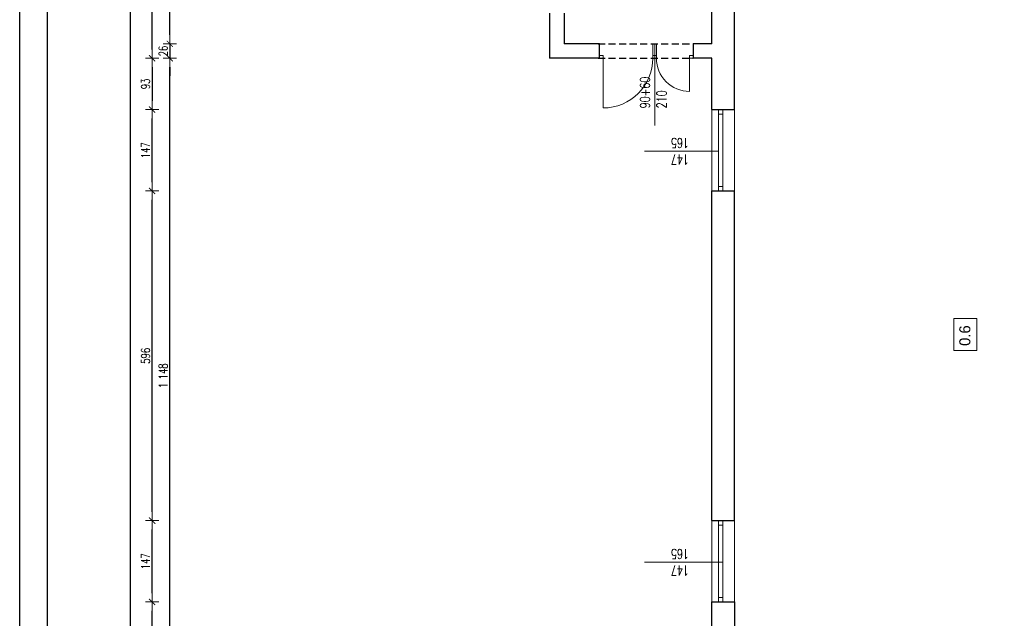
# Model space of a CAD drawing. Header units: millimetres. Extents: x -2948 to 78628, y 64669 to 215420.
# Tile 83 of 256: x 55144 to 56924, y 88868 to 89950. Entities that reach past the tile are written whole.
import ezdxf

# ---------------------------------------------------------------- set-up
doc = ezdxf.new("R2010")
doc.units = ezdxf.units.MM
doc.linetypes.add('HIDDEN', pattern=[9.525, 6.35, -3.175])
for name, color, linetype, lineweight in [('1_OPIS_OKNA', 60, 'Continuous', 13), ('NOWE SCIANY', 3, 'Continuous', 13), ('OPIS', 2, 'Continuous', 13), ('pomiwszczenia', 95, 'Continuous', 20), ('POMOC', 1, 'Continuous', 13), ('STOLARKA', 3, 'Continuous', 13), ('stolarka opis', 60, 'Continuous', 13), ('WYMIAR', 5, 'Continuous', 13), ('ŚCIANY', 7, 'Continuous', 30)]:
    doc.layers.add(name, color=color, linetype=linetype, lineweight=lineweight)
doc.layers.add('FORMATKA', color=7, linetype='Continuous')
doc.layers.add('pomocnicza', color=4, linetype='Continuous')
doc.styles.add('style2', font='romans.shx', dxfattribs={"width": 0.7})
doc.dimstyles.new('100', dxfattribs={"dimscale": 80, "dimtxt": 0.2, "dimasz": 0.2, "dimexe": 1.25, "dimexo": 0.625, "dimgap": 0.05, "dimtad": 1, "dimdec": 0, "dimdsep": 46, "dimlunit": 6, "dimtxsty": 'style2', "dimblk1": 'TICK', "dimblk2": 'TICK', "dimsah": 1, "dimcen": 0.2, "dimse1": 1, "dimse2": 1, "dimclrd": 256, "dimclrt": 2, "dimadec": 0, "dimazin": 0, "dimtfac": 1, "dimtdec": 0, "dimtix": 1, "dimtmove": 1, "dimatfit": 0, "dimldrblk": 'DOTSMALL', "dimfxl": 1, "dimtolj": 1, "dimtzin": 0, "dimarcsym": 0})

# ---------------------------------------------------------------- blocks, each defined once
blk = doc.blocks.new('TICK')
at = {"color": 5}
for p, q in [((-1, 0), (1, 0)), ((0, -0.75), (0, 0.75))]:
    blk.add_line(p, q, dxfattribs=at)
at = {"const_width": 0.1}
blk.add_lwpolyline([(-0.35, -0.35), (0.35, 0.35)], dxfattribs=at)
blk = doc.blocks.new('*D1293')
at = {"layer": 'Defpoints', "color": 0, "ltscale": 2, "transparency": 16777216}
for p in [(56102.3, 89875.3), (56395.3, 88239.4), (56102.3, 88014.6)]:
    blk.add_point(p, dxfattribs=at)
at = {"layer": 'WYMIAR', "lineweight": -2, "ltscale": 2, "transparency": 16777216}
blk.add_line((56379.3, 88014.6), (56118.3, 88014.6), dxfattribs=at)
at = {"layer": 'WYMIAR', "lineweight": -2, "ltscale": 2, "transparency": 16777216, "xscale": 16, "yscale": 16, "zscale": 16, "rotation": 180}
blk.add_blockref('TICK', (56102.3, 88014.6), dxfattribs=at)
at = {"layer": 'WYMIAR', "lineweight": -2, "ltscale": 2, "transparency": 16777216, "xscale": 16, "yscale": 16, "zscale": 16}
blk.add_blockref('TICK', (56395.3, 88014.6), dxfattribs=at)
at = {"layer": 'WYMIAR', "color": 2, "ltscale": 2, "transparency": 16777216, "insert": (56248.8, 88002.6), "char_height": 16, "attachment_point": 5, "rotation": 180, "style": 'style2'}
blk.add_mtext('\\A1;293', dxfattribs=at)
blk = doc.blocks.new('_DotSmall')
at = {"layer": 'OPIS', "color": 0, "const_width": 0.5}
blk.add_lwpolyline([(-0.0625, 0, 1), (0.0625, 0, 1)], format="xyb", close=True, dxfattribs=at)
blk = doc.blocks.new('*D1307')
at = {"layer": 'Defpoints', "color": 0, "ltscale": 2, "transparency": 16777216}
for p in [(56037.6, 89880.2), (55383.6, 89787.2), (56351.1, 89787.2)]:
    blk.add_point(p, dxfattribs=at)
at = {"layer": 'WYMIAR', "lineweight": -2, "ltscale": 2, "transparency": 16777216}
blk.add_line((55383.6, 89864.2), (55383.6, 89803.2), dxfattribs=at)
at = {"layer": 'WYMIAR', "lineweight": -2, "ltscale": 2, "transparency": 16777216, "xscale": 16, "yscale": 16, "zscale": 16}
for p, rotation in [((55383.6, 89880.2), 90), ((55383.6, 89787.2), 270)]:
    blk.add_blockref('TICK', p, dxfattribs=dict(at, rotation=rotation))
at = {"layer": 'WYMIAR', "color": 2, "ltscale": 2, "transparency": 16777216, "insert": (55371.6, 89833.7), "char_height": 16, "attachment_point": 5, "rotation": 90, "style": 'style2'}
blk.add_mtext('\\A1;93', dxfattribs=at)
blk = doc.blocks.new('*D1318')
at = {"layer": 'Defpoints', "color": 0, "ltscale": 2, "transparency": 16777216}
for p in [(55383.6, 90698.2), (56037.6, 90698.2), (56037.6, 89880.2)]:
    blk.add_point(p, dxfattribs=at)
at = {"layer": 'WYMIAR', "lineweight": -2, "ltscale": 2, "transparency": 16777216}
blk.add_line((55383.6, 89896.2), (55383.6, 90682.2), dxfattribs=at)
at = {"layer": 'WYMIAR', "lineweight": -2, "ltscale": 2, "transparency": 16777216, "xscale": 16, "yscale": 16, "zscale": 16}
for p, rotation in [((55383.6, 90698.2), 90), ((55383.6, 89880.2), 270)]:
    blk.add_blockref('TICK', p, dxfattribs=dict(at, rotation=rotation))
at = {"layer": 'WYMIAR', "color": 2, "ltscale": 2, "transparency": 16777216, "insert": (55371.6, 90289.2), "char_height": 16, "attachment_point": 5, "rotation": 90, "style": 'style2'}
blk.add_mtext('\\A1;818', dxfattribs=at)
blk = doc.blocks.new('*D1319')
at = {"layer": 'Defpoints', "color": 0, "ltscale": 2, "transparency": 16777216}
for p in [(55383.6, 89044.2), (56330.6, 89044.2), (56330.6, 88897.2)]:
    blk.add_point(p, dxfattribs=at)
at = {"layer": 'WYMIAR', "lineweight": -2, "ltscale": 2, "transparency": 16777216}
blk.add_line((55383.6, 88913.2), (55383.6, 89028.2), dxfattribs=at)
at = {"layer": 'WYMIAR', "lineweight": -2, "ltscale": 2, "transparency": 16777216, "xscale": 16, "yscale": 16, "zscale": 16}
for p, rotation in [((55383.6, 89044.2), 90), ((55383.6, 88897.2), 270)]:
    blk.add_blockref('TICK', p, dxfattribs=dict(at, rotation=rotation))
at = {"layer": 'WYMIAR', "color": 2, "ltscale": 2, "transparency": 16777216, "insert": (55371.6, 88970.7), "char_height": 16, "attachment_point": 5, "rotation": 90, "style": 'style2'}
blk.add_mtext('\\A1;147', dxfattribs=at)
blk = doc.blocks.new('*D1320')
at = {"layer": 'Defpoints', "color": 0, "ltscale": 2, "transparency": 16777216}
for p in [(55383.6, 89640.2), (56330.6, 89640.2), (56330.6, 89044.2)]:
    blk.add_point(p, dxfattribs=at)
at = {"layer": 'WYMIAR', "lineweight": -2, "ltscale": 2, "transparency": 16777216}
blk.add_line((55383.6, 89060.2), (55383.6, 89624.2), dxfattribs=at)
at = {"layer": 'WYMIAR', "lineweight": -2, "ltscale": 2, "transparency": 16777216, "xscale": 16, "yscale": 16, "zscale": 16}
for p, rotation in [((55383.6, 89640.2), 90), ((55383.6, 89044.2), 270)]:
    blk.add_blockref('TICK', p, dxfattribs=dict(at, rotation=rotation))
at = {"layer": 'WYMIAR', "color": 2, "ltscale": 2, "transparency": 16777216, "insert": (55371.6, 89342.2), "char_height": 16, "attachment_point": 5, "rotation": 90, "style": 'style2'}
blk.add_mtext('\\A1;596', dxfattribs=at)
blk = doc.blocks.new('*D1321')
at = {"layer": 'Defpoints', "color": 0, "ltscale": 2, "transparency": 16777216}
for p in [(55383.6, 89787.2), (55383.6, 89787.2), (56330.6, 89640.2)]:
    blk.add_point(p, dxfattribs=at)
at = {"layer": 'WYMIAR', "lineweight": -2, "ltscale": 2, "transparency": 16777216}
blk.add_line((55383.6, 89656.2), (55383.6, 89771.2), dxfattribs=at)
at = {"layer": 'WYMIAR', "lineweight": -2, "ltscale": 2, "transparency": 16777216, "xscale": 16, "yscale": 16, "zscale": 16}
for p, rotation in [((55383.6, 89787.2), 90), ((55383.6, 89640.2), 270)]:
    blk.add_blockref('TICK', p, dxfattribs=dict(at, rotation=rotation))
at = {"layer": 'WYMIAR', "color": 2, "ltscale": 2, "transparency": 16777216, "insert": (55371.6, 89713.7), "char_height": 16, "attachment_point": 5, "rotation": 90, "style": 'style2'}
blk.add_mtext('\\A1;147', dxfattribs=at)
blk = doc.blocks.new('*D1201')
at = {"layer": 'Defpoints', "color": 0, "ltscale": 2, "transparency": 16777216}
for p in [(55383.6, 88897.2), (56395.3, 88897.2), (56395.3, 88677.2)]:
    blk.add_point(p, dxfattribs=at)
at = {"layer": 'WYMIAR', "lineweight": -2, "ltscale": 2, "transparency": 16777216}
blk.add_line((55383.6, 88693.2), (55383.6, 88881.2), dxfattribs=at)
at = {"layer": 'WYMIAR', "lineweight": -2, "ltscale": 2, "transparency": 16777216, "xscale": 16, "yscale": 16, "zscale": 16}
for p, rotation in [((55383.6, 88897.2), 90), ((55383.6, 88677.2), 270)]:
    blk.add_blockref('TICK', p, dxfattribs=dict(at, rotation=rotation))
at = {"layer": 'WYMIAR', "color": 2, "ltscale": 2, "transparency": 16777216, "insert": (55371.6, 88787.2), "char_height": 16, "attachment_point": 5, "rotation": 90, "style": 'style2'}
blk.add_mtext('\\A1;220', dxfattribs=at)
blk = doc.blocks.new('*D1202')
at = {"layer": 'Defpoints', "color": 0, "ltscale": 2, "transparency": 16777216}
for p in [(55344.4, 97889.2), (56086.3, 97889.2), (56086.4, 88222.2)]:
    blk.add_point(p, dxfattribs=at)
at = {"layer": 'WYMIAR', "lineweight": -2, "ltscale": 2, "transparency": 16777216}
blk.add_line((55344.4, 88238.2), (55344.4, 97873.2), dxfattribs=at)
at = {"layer": 'WYMIAR', "lineweight": -2, "ltscale": 2, "transparency": 16777216, "xscale": 16, "yscale": 16, "zscale": 16}
for p, rotation in [((55344.4, 97889.2), 90.00020786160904), ((55344.4, 88222.2), 270.0002078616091)]:
    blk.add_blockref('TICK', p, dxfattribs=dict(at, rotation=rotation))
at = {"layer": 'WYMIAR', "color": 2, "ltscale": 2, "transparency": 16777216, "insert": (55331.9, 93055.7), "char_height": 16, "attachment_point": 5, "rotation": 90.0002, "style": 'style2'}
blk.add_mtext('\\A1;9\xa0667', dxfattribs=at)
blk = doc.blocks.new('*D1203')
at = {"layer": 'Defpoints', "color": 0, "ltscale": 2, "transparency": 16777216}
for p in [(56102.3, 89831.1), (56395.3, 88195.1), (56102.3, 87970.3)]:
    blk.add_point(p, dxfattribs=at)
at = {"layer": 'WYMIAR', "lineweight": -2, "ltscale": 2, "transparency": 16777216}
blk.add_line((56379.3, 87970.3), (56118.3, 87970.3), dxfattribs=at)
at = {"layer": 'WYMIAR', "lineweight": -2, "ltscale": 2, "transparency": 16777216, "xscale": 16, "yscale": 16, "zscale": 16, "rotation": 180}
blk.add_blockref('TICK', (56102.3, 87970.3), dxfattribs=at)
at = {"layer": 'WYMIAR', "lineweight": -2, "ltscale": 2, "transparency": 16777216, "xscale": 16, "yscale": 16, "zscale": 16}
blk.add_blockref('TICK', (56395.3, 87970.3), dxfattribs=at)
at = {"layer": 'WYMIAR', "color": 2, "ltscale": 2, "transparency": 16777216, "insert": (56248.8, 87958.3), "char_height": 16, "attachment_point": 5, "rotation": 180, "style": 'style2'}
blk.add_mtext('\\A1;293', dxfattribs=at)
blk = doc.blocks.new('*D1204')
at = {"layer": 'Defpoints', "color": 0, "ltscale": 2, "transparency": 16777216}
for p in [(56102.2, 89859.7), (57345.3, 88201.7), (56102.2, 87930.8)]:
    blk.add_point(p, dxfattribs=at)
at = {"layer": 'WYMIAR', "lineweight": -2, "ltscale": 2, "transparency": 16777216}
blk.add_line((57329.3, 87930.8), (56118.2, 87930.8), dxfattribs=at)
at = {"layer": 'WYMIAR', "lineweight": -2, "ltscale": 2, "transparency": 16777216, "xscale": 16, "yscale": 16, "zscale": 16, "rotation": 180}
blk.add_blockref('TICK', (56102.2, 87930.8), dxfattribs=at)
at = {"layer": 'WYMIAR', "lineweight": -2, "ltscale": 2, "transparency": 16777216, "xscale": 16, "yscale": 16, "zscale": 16}
blk.add_blockref('TICK', (57345.3, 87930.8), dxfattribs=at)
at = {"layer": 'WYMIAR', "color": 2, "ltscale": 2, "transparency": 16777216, "insert": (56723.7, 87918.8), "char_height": 16, "attachment_point": 5, "rotation": 180, "style": 'style2'}
blk.add_mtext('\\A1;1\xa0243', dxfattribs=at)
blk = doc.blocks.new('*D1212')
at = {"layer": 'Defpoints', "color": 0, "ltscale": 2, "transparency": 16777216}
for p in [(55415.5, 89880.2), (56395.3, 89880.2), (56436.3, 88732.2)]:
    blk.add_point(p, dxfattribs=at)
at = {"layer": 'WYMIAR', "lineweight": -2, "ltscale": 2, "transparency": 16777216}
blk.add_line((55415.5, 88748.2), (55415.5, 89864.2), dxfattribs=at)
at = {"layer": 'WYMIAR', "lineweight": -2, "ltscale": 2, "transparency": 16777216, "xscale": 16, "yscale": 16, "zscale": 16}
for p, rotation in [((55415.5, 89880.2), 90), ((55415.5, 88732.2), 270)]:
    blk.add_blockref('TICK', p, dxfattribs=dict(at, rotation=rotation))
at = {"layer": 'WYMIAR', "color": 2, "ltscale": 2, "transparency": 16777216, "insert": (55403.5, 89306.2), "char_height": 16, "attachment_point": 5, "rotation": 90, "style": 'style2'}
blk.add_mtext('\\A1;1\xa0148', dxfattribs=at)
blk = doc.blocks.new('*D1213')
at = {"layer": 'Defpoints', "color": 0, "ltscale": 2, "transparency": 16777216}
for p in [(56395.3, 89906.2), (55415.5, 89880.2), (56395.3, 89880.2)]:
    blk.add_point(p, dxfattribs=at)
at = {"layer": 'WYMIAR', "lineweight": -2, "ltscale": 2, "transparency": 16777216}
for p, q in [((55415.5, 89922.2), (55415.5, 89938.2)), ((55415.5, 89906.2), (55415.5, 89880.2)), ((55415.5, 89864.2), (55415.5, 89848.2))]:
    blk.add_line(p, q, dxfattribs=at)
at = {"layer": 'WYMIAR', "lineweight": -2, "ltscale": 2, "transparency": 16777216, "xscale": 16, "yscale": 16, "zscale": 16}
for p, rotation in [((55415.5, 89906.2), 270), ((55415.5, 89880.2), 90)]:
    blk.add_blockref('TICK', p, dxfattribs=dict(at, rotation=rotation))
at = {"layer": 'WYMIAR', "color": 2, "ltscale": 2, "transparency": 16777216, "insert": (55403.5, 89893.2), "char_height": 16, "attachment_point": 5, "rotation": 90, "style": 'style2'}
blk.add_mtext('\\A1;26', dxfattribs=at)
blk = doc.blocks.new('*D1214')
at = {"layer": 'Defpoints', "color": 0, "ltscale": 2, "transparency": 16777216}
for p in [(56138.7, 89906.2), (55415.5, 89880.2), (56135.8, 89880.2)]:
    blk.add_point(p, dxfattribs=at)
at = {"layer": 'WYMIAR', "lineweight": -2, "ltscale": 2, "transparency": 16777216}
for p, q in [((55415.5, 89922.2), (55415.5, 89938.2)), ((55415.5, 89906.2), (55415.5, 89880.2)), ((55415.5, 89864.2), (55415.5, 89848.2))]:
    blk.add_line(p, q, dxfattribs=at)
at = {"layer": 'WYMIAR', "lineweight": -2, "ltscale": 2, "transparency": 16777216, "xscale": 16, "yscale": 16, "zscale": 16}
for p, rotation in [((55415.5, 89906.2), 270), ((55415.5, 89880.2), 90)]:
    blk.add_blockref('TICK', p, dxfattribs=dict(at, rotation=rotation))
at = {"layer": 'WYMIAR', "color": 2, "ltscale": 2, "transparency": 16777216, "insert": (55403.5, 89893.2), "char_height": 16, "attachment_point": 5, "rotation": 90, "style": 'style2'}
blk.add_mtext('\\A1;26', dxfattribs=at)
blk = doc.blocks.new('*D1215')
at = {"layer": 'Defpoints', "color": 0, "ltscale": 2, "transparency": 16777216}
for p in [(55415.5, 90428.2), (56138.7, 90428.2), (56138.7, 89906.2)]:
    blk.add_point(p, dxfattribs=at)
at = {"layer": 'WYMIAR', "lineweight": -2, "ltscale": 2, "transparency": 16777216}
blk.add_line((55415.5, 89922.2), (55415.5, 90412.2), dxfattribs=at)
at = {"layer": 'WYMIAR', "lineweight": -2, "ltscale": 2, "transparency": 16777216, "xscale": 16, "yscale": 16, "zscale": 16}
for p, rotation in [((55415.5, 90428.2), 90), ((55415.5, 89906.2), 270)]:
    blk.add_blockref('TICK', p, dxfattribs=dict(at, rotation=rotation))
at = {"layer": 'WYMIAR', "color": 2, "ltscale": 2, "transparency": 16777216, "insert": (55403.5, 90167.2), "char_height": 16, "attachment_point": 5, "rotation": 90, "style": 'style2'}
blk.add_mtext('\\A1;522', dxfattribs=at)
blk = doc.blocks.new('*D1289')
at = {"layer": 'Defpoints', "color": 0, "ltscale": 2, "transparency": 16777216}
for p in [(56128.3, 89906.2), (56395.3, 89880.2), (56128.3, 88050.7)]:
    blk.add_point(p, dxfattribs=at)
at = {"layer": 'WYMIAR', "lineweight": -2, "ltscale": 2, "transparency": 16777216}
blk.add_line((56379.3, 88050.7), (56144.3, 88050.7), dxfattribs=at)
at = {"layer": 'WYMIAR', "lineweight": -2, "ltscale": 2, "transparency": 16777216, "xscale": 16, "yscale": 16, "zscale": 16, "rotation": 180}
blk.add_blockref('TICK', (56128.3, 88050.7), dxfattribs=at)
at = {"layer": 'WYMIAR', "lineweight": -2, "ltscale": 2, "transparency": 16777216, "xscale": 16, "yscale": 16, "zscale": 16}
blk.add_blockref('TICK', (56395.3, 88050.7), dxfattribs=at)
at = {"layer": 'WYMIAR', "color": 2, "ltscale": 2, "transparency": 16777216, "insert": (56261.8, 88038.7), "char_height": 16, "attachment_point": 5, "rotation": 180, "style": 'style2'}
blk.add_mtext('\\A1;267', dxfattribs=at)
blk = doc.blocks.new('*D1290')
at = {"layer": 'Defpoints', "color": 0, "ltscale": 2, "transparency": 16777216}
for p in [(56102.3, 89906.2), (56128.3, 89906.2), (56102.3, 88050.7)]:
    blk.add_point(p, dxfattribs=at)
at = {"layer": 'WYMIAR', "lineweight": -2, "ltscale": 2, "transparency": 16777216}
for p, q in [((56086.3, 88050.7), (56070.3, 88050.7)), ((56128.3, 88050.7), (56102.3, 88050.7)), ((56144.3, 88050.7), (56160.3, 88050.7))]:
    blk.add_line(p, q, dxfattribs=at)
at = {"layer": 'WYMIAR', "lineweight": -2, "ltscale": 2, "transparency": 16777216, "xscale": 16, "yscale": 16, "zscale": 16}
blk.add_blockref('TICK', (56102.3, 88050.7), dxfattribs=at)
at = {"layer": 'WYMIAR', "lineweight": -2, "ltscale": 2, "transparency": 16777216, "xscale": 16, "yscale": 16, "zscale": 16, "rotation": 180}
blk.add_blockref('TICK', (56128.3, 88050.7), dxfattribs=at)
at = {"layer": 'WYMIAR', "color": 2, "ltscale": 2, "transparency": 16777216, "insert": (56115.3, 88038.7), "char_height": 16, "attachment_point": 5, "rotation": 180, "style": 'style2'}
blk.add_mtext('\\A1;26', dxfattribs=at)

msp = doc.modelspace()

# ---------------------------------------------------------------- linework, layer by layer
at = {"layer": '1_OPIS_OKNA'}
msp.add_line((56415.3, 88969.2), (56273.8, 88969.2), dxfattribs=at)
at = {"layer": 'FORMATKA', "ltscale": 2}
for points in [[(58114.1, 99330.8), (58114.1, 87830.8), (55144.1, 87830.8), (55144.1, 99330.8)], [(55194.1, 87880.8), (55194.1, 99275.9), (58064.1, 99275.9), (58064.1, 87880.8)]]:
    msp.add_lwpolyline(points, close=True, dxfattribs=at)
at = {"layer": 'NOWE SCIANY'}
for p, q in [((56292.4, 89758.6), (56292.4, 89906.2)), ((56192.3, 89885.2), (56198.8, 89885.2)), ((56192.3, 89885.2), (56198.8, 89885.2)), ((56198.8, 89880.2), (56198.8, 89885.2)), ((56198.8, 89880.2), (56198.8, 89885.2)), ((56288.8, 89880.2), (56288.8, 89885.2)), ((56295.3, 89885.2), (56288.8, 89885.2)), ((56295.3, 89880.2), (56295.3, 89885.2)), ((56355.3, 89885.2), (56361.3, 89885.2)), ((56355.3, 89885.2), (56361.3, 89885.2)), ((56361.3, 89885.2), (56355.3, 89885.2)), ((56355.3, 89880.2), (56355.3, 89885.2)), ((56361.8, 89885.2), (56355.3, 89885.2)), ((56192.3, 89880.2), (56198.8, 89880.2)), ((56192.3, 89880.2), (56198.8, 89880.2)), ((56355.3, 89880.2), (56361.8, 89880.2)), ((56355.3, 89880.2), (56361.8, 89880.2)), ((56355.3, 89880.2), (56361.8, 89880.2))]:
    msp.add_line(p, q, dxfattribs=at)
at = {"layer": 'NOWE SCIANY', "ltscale": 2}
for p, q in [((56198.8, 89880.2), (56198.8, 89790.2)), ((56355.3, 89880.2), (56355.3, 89820.2))]:
    msp.add_line(p, q, dxfattribs=at)
at = {"layer": 'NOWE SCIANY'}
for points in [[(56288.8, 89884.2), (56288.8, 89880.2), (56288.8, 89906.2)], [(56295.3, 89884.2), (56295.3, 89880.2), (56295.3, 89906.2)], [(56361.8, 89880.2), (56361.8, 89906.2)]]:
    msp.add_lwpolyline(points, dxfattribs=at)
at = {"layer": 'NOWE SCIANY', "ltscale": 2}
for centre, radius, start, end in [((56198.8, 89880.2), 90, 270, 0), ((56355.3, 89880.2), 60, 179.981, 270.019)]:
    msp.add_arc(centre, radius, start, end, dxfattribs=at)
at = {"layer": 'pomiwszczenia'}
msp.add_lwpolyline([(56833.2, 89351.5), (56833.2, 89409.4), (56874.8, 89409.4), (56874.8, 89351.5)], close=True, dxfattribs=at)
at = {"layer": 'POMOC'}
for p, q in [((56395.3, 89640.2), (56395.3, 89787.2)), ((56436.3, 89787.2), (56436.3, 89640.2)), ((56395.3, 88897.2), (56395.3, 89044.2)), ((56436.3, 89044.2), (56436.3, 88897.2))]:
    msp.add_line(p, q, dxfattribs=at)
at = {"layer": 'pomocnicza', "linetype": 'HIDDEN', "ltscale": 2}
for p, q in [((56189.8, 89906.2), (56361.8, 89906.2)), ((56189.8, 89880.2), (56361.8, 89880.2))]:
    msp.add_line(p, q, dxfattribs=at)
at = {"layer": 'STOLARKA'}
for p, q in [((56407.3, 89640.2), (56407.3, 89787.2)), ((56407.3, 89779.2), (56415.3, 89779.2)), ((56415.3, 89640.2), (56415.3, 89787.2)), ((56407.3, 89648.2), (56415.3, 89648.2)), ((56407.3, 88897.2), (56407.3, 89044.2)), ((56407.3, 89036.2), (56415.3, 89036.2)), ((56415.3, 88897.2), (56415.3, 89044.2)), ((56407.3, 88905.2), (56415.3, 88905.2))]:
    msp.add_line(p, q, dxfattribs=at)
at = {"layer": 'stolarka opis'}
msp.add_line((56407.3, 89712.2), (56273.8, 89712.2), dxfattribs=at)
at = {"layer": 'ŚCIANY', "ltscale": 2}
for p, q in [((56395.3, 89906.2), (56395.3, 90164.7)), ((56436.3, 89787.2), (56436.3, 90051.2)), ((56192.3, 89906.2), (56128.3, 89906.2)), ((56192.3, 89880.2), (56192.3, 89906.2)), ((56395.3, 89906.2), (56361.8, 89906.2)), ((56102.3, 89880.2), (56102.3, 89880.2)), ((56192.3, 89880.2), (56102.3, 89880.2)), ((56395.3, 89880.2), (56361.8, 89880.2)), ((56395.3, 89839.2), (56395.3, 89880.2)), ((56395.3, 89787.2), (56395.3, 89880.2)), ((56395.3, 89787.2), (56436.3, 89787.2)), ((56395.3, 89044.2), (56395.3, 89640.2)), ((56395.3, 89640.2), (56436.3, 89640.2)), ((56436.3, 89429.2), (56436.3, 89640.2)), ((56436.3, 89044.2), (56436.3, 89429.2)), ((56395.3, 89044.2), (56436.3, 89044.2)), ((56395.3, 88683.6), (56395.3, 88897.2)), ((56395.3, 88897.2), (56436.3, 88897.2)), ((56436.3, 88897.2), (56436.3, 88854.2))]:
    msp.add_line(p, q, dxfattribs=at)
for points in [[(56102.3, 89961.5), (56102.3, 89880.2)], [(56128.3, 89961.5), (56128.3, 89906.2)], [(56361.8, 89906.2), (56361.8, 89880.2)]]:
    msp.add_lwpolyline(points, dxfattribs=at)

# ---------------------------------------------------------------- texts
at = {"layer": '1_OPIS_OKNA', "ltscale": 0.2, "insert": (56354.1, 88944.9), "char_height": 18, "width": 280.137, "attachment_point": 1, "rotation": 179.9915, "style": 'style2'}
msp.add_mtext('147\\P165', dxfattribs=at)
at = {"layer": 'NOWE SCIANY', "linetype": 'Continuous', "ltscale": 0.2, "insert": (56265.7, 89789.6), "char_height": 18, "width": 280.137, "attachment_point": 1, "rotation": 89.9915, "style": 'style2'}
msp.add_mtext('90+60\\P210', dxfattribs=at)
at = {"layer": 'pomiwszczenia', "insert": (56853.1, 89378.7), "char_height": 20, "attachment_point": 5, "rotation": 90}
msp.add_mtext_dynamic_manual_height_columns('0.6', width=0.766, gutter_width=4.5, heights=[0], dxfattribs=at)
at = {"layer": 'stolarka opis', "linetype": 'Continuous', "ltscale": 0.2, "insert": (56354.1, 89687.9), "char_height": 18, "width": 280.137, "attachment_point": 1, "rotation": 179.9915, "style": 'style2'}
msp.add_mtext('147\\P165', dxfattribs=at)

# ---------------------------------------------------------------- dimensions: what is measured, and where the dimension line sits
at = {"layer": 'WYMIAR', "ltscale": 2}
dim = msp.add_linear_dim(base=(55344.4, 97889.2), p1=(56086.4, 88222.2), p2=(56086.3, 97889.2), angle=90.0002, dimstyle='100', dxfattribs=at)
dim.commit()
dim.dimension.update_dxf_attribs({"geometry": '*D1202', "text_midpoint": (55343.9, 93055.7), "dimtype": 161})
for p1, p2, distance, picture, middle in [((56037.6, 89880.2), (56037.6, 90698.2), 654, '*D1318', (55371.6, 90289.2)), ((56395.3, 88677.2), (56395.3, 88897.2), 1011.8, '*D1201', (55371.6, 88787.2))]:
    dim = msp.add_aligned_dim(p1=p1, p2=p2, distance=distance, dimstyle='100', dxfattribs=at)
    dim.commit()
    dim.dimension.update_dxf_attribs({"geometry": picture, "text_midpoint": middle})
for base, p1, p2, angle, picture, middle in [((55415.5, 90428.2), (56138.7, 89906.2), (56138.7, 90428.2), 90, '*D1215', (55403.5, 90167.2)), ((55415.5, 89880.2), (56395.3, 89906.2), (56395.3, 89880.2), 90, '*D1213', (55403.5, 89893.2)), ((55415.5, 89880.2), (56138.7, 89906.2), (56135.8, 89880.2), 90, '*D1214', (55403.5, 89893.2)), ((56102.3, 88050.7), (56128.3, 89906.2), (56102.3, 89906.2), 180, '*D1290', (56115.3, 88038.7)), ((56128.3, 88050.7), (56395.3, 89880.2), (56128.3, 89906.2), 180, '*D1289', (56261.8, 88038.7)), ((55383.6, 89787.2), (56037.6, 89880.2), (56351.1, 89787.2), 90, '*D1307', (55371.6, 89833.7)), ((55415.5, 89880.2), (56436.3, 88732.2), (56395.3, 89880.2), 90, '*D1212', (55403.5, 89306.2)), ((56102.3, 88014.6), (56395.3, 88239.4), (56102.3, 89875.3), 180, '*D1293', (56248.8, 88002.6)), ((56102.2, 87930.8), (57345.3, 88201.7), (56102.2, 89859.7), 180, '*D1204', (56723.7, 87918.8)), ((56102.3, 87970.3), (56395.3, 88195.1), (56102.3, 89831.1), 180, '*D1203', (56248.8, 87958.3)), ((55383.6, 89787.2), (56330.6, 89640.2), (55383.6, 89787.2), 270, '*D1321', (55371.6, 89713.7)), ((55383.6, 89640.2), (56330.6, 89044.2), (56330.6, 89640.2), 270, '*D1320', (55371.6, 89342.2)), ((55383.6, 89044.2), (56330.6, 88897.2), (56330.6, 89044.2), 270, '*D1319', (55371.6, 88970.7))]:
    dim = msp.add_linear_dim(base=base, p1=p1, p2=p2, angle=angle, dimstyle='100', dxfattribs=at)
    dim.commit()
    dim.dimension.update_dxf_attribs({"geometry": picture, "text_midpoint": middle})

doc.saveas('drawing.dxf')
